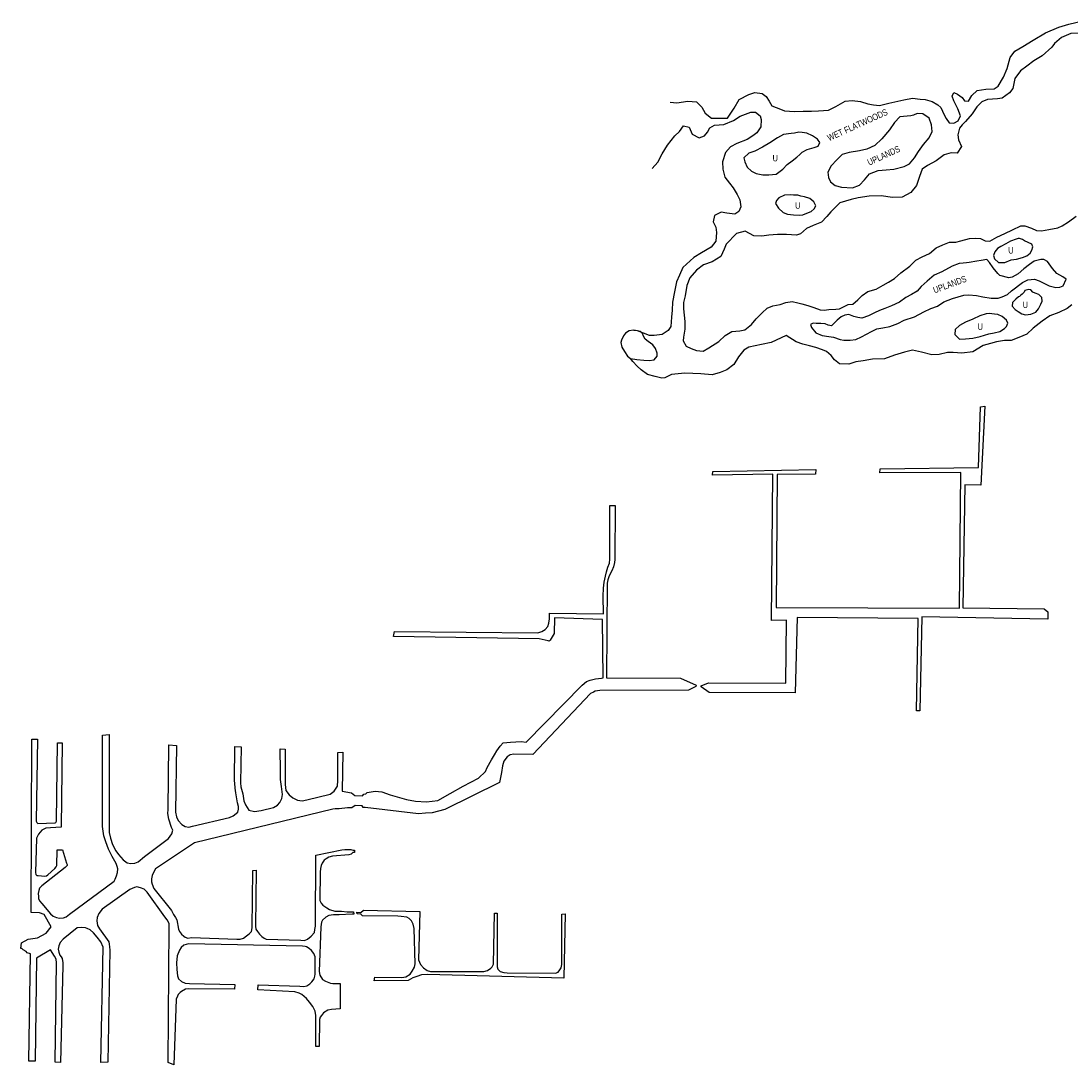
# Model space of a CAD drawing. Extents: x 155352 to 212599, y 855118 to 886498.
# Tile 1 of 5: x 155352 to 171661, y 855118 to 871328. Entities that reach past the tile are written whole.
import ezdxf
from ezdxf.enums import TextEntityAlignment as Align

# ---------------------------------------------------------------- set-up
doc = ezdxf.new("R2010")
doc.units = 0
doc.header["$LTSCALE"] = 800
doc.layers.add('WETLANDS', color=11, linetype='CONTINUOUS')

msp = doc.modelspace()

# ---------------------------------------------------------------- linework, layer by layer
at = {"layer": 'WETLANDS', "color": 0}
for points in [[(165436, 870065), (165541, 870057), (165708, 870083), (165842, 870072), (165928, 869990), (165978, 869898), (166078, 869821), (166157, 869819), (166323, 869820), (166390, 869914), (166431, 869973), (166505, 870107), (166658, 870186), (166750, 870216), (166862, 870201), (166924, 870155), (166974, 870085), (167014, 870009), (167150, 869958), (167211, 869934), (167367, 869924), (167503, 869930), (167632, 869926), (167739, 869931), (167893, 869944), (168009, 869998), (168151, 870084), (168264, 870094), (168392, 870077), (168503, 870042), (168593, 870025), (168686, 870015), (168830, 870050), (169066, 870105), (169199, 870129), (169316, 870115), (169394, 870109), (169504, 870077), (169591, 870028), (169638, 869986), (169690, 869873), (169722, 869814), (169767, 869749), (169840, 869741), (169910, 869776), (169942, 869853), (169902, 869966), (169840, 870087), (169813, 870160), (169842, 870215), (169896, 870192), (169969, 870141), (170005, 870087), (170070, 870083), (170122, 870170), (170203, 870250), (170340, 870270), (170468, 870276), (170529, 870317), (170613, 870453), (170671, 870591), (170717, 870759), (170787, 870857), (170911, 870930), (171074, 871032), (171262, 871146), (171472, 871230), (171629, 871281), (171844, 871328)], [(171808, 871138), (171659, 871135), (171512, 871069), (171405, 870978), (171362, 870919), (171213, 870786), (171081, 870708), (170974, 870625), (170875, 870553), (170789, 870436), (170755, 870278), (170708, 870210), (170589, 870131), (170520, 870119), (170363, 870111), (170275, 870073), (170197, 869996), (170125, 869884), (170022, 869768), (169972, 869718), (169928, 869665), (169903, 869560), (169915, 869485), (169959, 869378), (169892, 869276), (169802, 869282), (169692, 869248), (169567, 869159), (169430, 869083), (169348, 869028), (169310, 868915), (169263, 868771), (169172, 868666), (169038, 868592), (168884, 868587), (168719, 868612), (168528, 868609), (168357, 868580), (168245, 868554), (168072, 868505), (167929, 868364), (167866, 868292), (167784, 868203), (167656, 868150), (167552, 868108), (167460, 868024), (167395, 868002), (167243, 868012), (167101, 868012), (166969, 868003), (166860, 867987), (166733, 867993), (166600, 868062), (166464, 868028), (166303, 867864), (166275, 867787), (166220, 867671), (166089, 867590), (165951, 867541), (165845, 867459), (165741, 867339), (165694, 867220), (165670, 867061), (165640, 866956), (165643, 866858), (165662, 866664), (165664, 866541), (165644, 866421), (165635, 866361), (165681, 866277), (165763, 866243), (165844, 866211), (165946, 866199), (166035, 866254), (166192, 866351), (166290, 866445), (166395, 866504), (166517, 866518), (166596, 866530), (166696, 866617), (166773, 866702), (166863, 866794), (166939, 866868), (167028, 866904), (167144, 866927), (167230, 866956), (167331, 866973), (167416, 866950), (167479, 866935), (167571, 866910), (167666, 866878), (167767, 866845), (167827, 866837), (167900, 866847), (168007, 866852), (168064, 866858), (168202, 866925), (168274, 866932), (168350, 866997), (168417, 867067), (168507, 867129), (168636, 867166), (168741, 867224), (168827, 867272), (168919, 867331), (169020, 867419), (169157, 867522), (169252, 867612), (169350, 867668), (169461, 867718), (169568, 867806), (169669, 867854), (169771, 867893), (169873, 867895), (169949, 867913), (170086, 867950), (170177, 867956), (170255, 867948), (170326, 867914), (170398, 867908), (170510, 867971), (170635, 868030), (170753, 868087), (170883, 868147), (170943, 868145), (171049, 868110), (171126, 868074), (171205, 868071), (171314, 868092), (171457, 868117), (171522, 868147), (171623, 868207), (171743, 868295)], [(165155, 869035), (165245, 869135), (165309, 869266), (165395, 869401), (165507, 869546), (165578, 869613), (165640, 869699), (165730, 869681), (165776, 869570), (165888, 869514), (165970, 869546), (166017, 869600), (166052, 869670), (166126, 869712), (166271, 869720), (166421, 869785), (166524, 869850), (166604, 869881), (166686, 869914), (166760, 869913), (166832, 869857), (166850, 869797), (166842, 869685), (166779, 869593), (166721, 869545), (166630, 869488), (166471, 869424), (166370, 869375), (166297, 869286), (166249, 869141), (166254, 869029), (166284, 868904), (166356, 868810), (166411, 868737), (166475, 868633), (166518, 868552), (166534, 868442), (166502, 868371), (166437, 868327), (166317, 868345), (166225, 868361), (166121, 868308), (166105, 868207), (166144, 868127), (166155, 868042), (166142, 867911), (166073, 867817), (165921, 867730), (165802, 867653), (165634, 867500), (165578, 867381), (165535, 867276), (165500, 867120), (165471, 866964), (165464, 866838), (165457, 866731), (165445, 866582), (165405, 866520), (165311, 866461), (165189, 866442), (165114, 866445), (164927, 866519)], [(171676, 866921), (171602, 866865), (171474, 866800), (171334, 866748), (171214, 866667), (171074, 866559), (170973, 866465), (170848, 866411), (170732, 866365), (170626, 866368), (170501, 866348), (170410, 866321), (170294, 866287), (170135, 866193), (169966, 866172), (169831, 866183), (169742, 866180), (169613, 866148), (169500, 866144), (169339, 866184), (169201, 866217), (169074, 866185), (168917, 866141), (168764, 866084), (168578, 866077), (168432, 866052), (168319, 866036), (168211, 866000), (168065, 866003), (167987, 866069), (167934, 866135), (167862, 866196), (167801, 866224), (167696, 866260), (167600, 866285), (167498, 866311), (167391, 866344), (167238, 866445), (167002, 866337), (166856, 866304), (166656, 866264), (166579, 866217), (166495, 866111), (166422, 865992), (166316, 865913), (166213, 865871), (166087, 865836), (165910, 865850), (165665, 865862), (165457, 865840), (165353, 865787), (165308, 865780), (165203, 865810), (165085, 865841), (164983, 865913), (164923, 865966), (164855, 866042), (164819, 866087)]]:
    msp.add_lwpolyline(points, dxfattribs=at)
for points in [[(169171, 869856), (169004, 869842), (168921, 869752), (168841, 869638), (168720, 869500), (168612, 869397), (168490, 869338), (168377, 869314), (168213, 869288), (168109, 869253), (168025, 869173), (167937, 869081), (167884, 868978), (167892, 868898), (167925, 868828), (167997, 868774), (168097, 868750), (168265, 868735), (168376, 868779), (168453, 868864), (168532, 868953), (168665, 869005), (168791, 869018), (168910, 869025), (169071, 869067), (169150, 869108), (169229, 869204), (169292, 869303), (169369, 869410), (169456, 869516), (169504, 869613), (169492, 869717), (169457, 869821), (169359, 869887), (169272, 869889), (169214, 869867)], [(167312, 869582), (167193, 869563), (167101, 869514), (166984, 869438), (166867, 869371), (166751, 869307), (166658, 869276), (166579, 869204), (166596, 869142), (166629, 869060), (166699, 868996), (166769, 868962), (166876, 868939), (166969, 868939), (167080, 868950), (167187, 869029), (167254, 869099), (167332, 869159), (167401, 869214), (167451, 869257), (167483, 869291), (167563, 869333), (167671, 869366), (167736, 869385), (167761, 869442), (167725, 869491), (167646, 869547), (167557, 869584), (167487, 869598), (167436, 869599), (167366, 869588)], [(167309, 868626), (167212, 868622), (167124, 868581), (167086, 868539), (167072, 868492), (167117, 868419), (167192, 868353), (167256, 868329), (167353, 868317), (167438, 868314), (167494, 868320), (167558, 868345), (167625, 868369), (167673, 868410), (167696, 868460), (167665, 868519), (167603, 868571), (167520, 868600), (167463, 868609), (167416, 868622), (167353, 868624)], [(170809, 867942), (170723, 867910), (170646, 867867), (170572, 867828), (170521, 867794), (170476, 867744), (170457, 867686), (170472, 867636), (170536, 867579), (170632, 867576), (170731, 867617), (170814, 867631), (170906, 867657), (170976, 867682), (171024, 867725), (171054, 867769), (171068, 867819), (171050, 867863), (170995, 867891), (170937, 867912), (170905, 867935), (170860, 867951), (170840, 867950)], [(169924, 867564), (169817, 867519), (169653, 867434), (169533, 867381), (169425, 867290), (169331, 867206), (169270, 867131), (169185, 867080), (169094, 867032), (168999, 866963), (168875, 866905), (168770, 866866), (168688, 866832), (168607, 866794), (168518, 866750), (168412, 866716), (168352, 866723), (168287, 866742), (168212, 866769), (168150, 866760), (168093, 866734), (168027, 866684), (167940, 866596), (167887, 866605), (167841, 866627), (167776, 866631), (167701, 866632), (167656, 866635), (167617, 866616), (167631, 866568), (167697, 866486), (167797, 866447), (167897, 866430), (167971, 866421), (168073, 866384), (168133, 866373), (168231, 866372), (168320, 866382), (168406, 866426), (168562, 866505), (168643, 866546), (168736, 866562), (168849, 866583), (168970, 866630), (169068, 866680), (169232, 866734), (169377, 866813), (169486, 866865), (169586, 866900), (169687, 866966), (169818, 867018), (169998, 867069), (170075, 867078), (170195, 867063), (170293, 867047), (170423, 867024), (170531, 867026), (170593, 867047), (170672, 867080), (170739, 867137), (170905, 867268), (170989, 867307), (171095, 867318), (171165, 867293), (171250, 867253), (171323, 867217), (171423, 867192), (171487, 867194), (171541, 867215), (171584, 867318), (171534, 867357), (171440, 867406), (171373, 867486), (171295, 867593), (171239, 867622), (171194, 867627), (171086, 867599), (171014, 867547), (170930, 867479), (170839, 867401), (170748, 867350), (170695, 867339), (170553, 867377), (170523, 867405), (170453, 867496), (170395, 867577), (170352, 867622), (170264, 867611), (170197, 867600), (170081, 867580), (170040, 867571), (169985, 867568)], [(170847, 867047), (170803, 867011), (170752, 866959), (170745, 866902), (170793, 866847), (170838, 866816), (170896, 866781), (170952, 866763), (171039, 866777), (171115, 866808), (171157, 866859), (171192, 866932), (171211, 866979), (171207, 867037), (171163, 867083), (171104, 867103), (171068, 867118), (171038, 867152), (171004, 867161), (170942, 867144), (170934, 867115), (170902, 867085), (170884, 867071), (170861, 867051)], [(170345, 866781), (170246, 866749), (170135, 866698), (170020, 866654), (169929, 866598), (169859, 866536), (169858, 866462), (169930, 866387), (170024, 866391), (170137, 866405), (170250, 866429), (170382, 866469), (170465, 866485), (170557, 866507), (170630, 866553), (170661, 866582), (170679, 866634), (170661, 866680), (170594, 866742), (170522, 866771), (170472, 866778), (170390, 866785)], [(164865, 866527), (164798, 866516), (164743, 866479), (164712, 866440), (164678, 866372), (164670, 866334), (164683, 866265), (164726, 866197), (164772, 866125), (164819, 866087), (164918, 866074), (165028, 866063), (165110, 866057), (165184, 866067), (165233, 866122), (165234, 866169), (165208, 866245), (165165, 866299), (165094, 866353), (165049, 866387), (165022, 866433), (165004, 866477), (164970, 866509), (164927, 866519), (164896, 866521), (164875, 866522)], [(165914, 861007), (166029, 861050), (167229, 861045), (167244, 862023), (167011, 862020), (167032, 864289), (166091, 864274), (166098, 864334), (167699, 864362), (167693, 864293), (167098, 864286), (167079, 862222), (169927, 862210), (169947, 864316), (168690, 864310), (168696, 864374), (170226, 864393), (170255, 865339), (170322, 865345), (170259, 864123), (170012, 864126), (169983, 862217), (171244, 862202), (171301, 862156), (171302, 862040), (169343, 862075), (169315, 860619), (169263, 860615), (169286, 862052), (167407, 862068), (167377, 860894), (166042, 860899), (165918, 860990)], [(155358, 857016), (155462, 857071), (155609, 857091), (155744, 857162), (155821, 857262), (155712, 857455), (155641, 857481), (155511, 857483), (155523, 860178), (155609, 860179), (155590, 858906), (155598, 858882), (155616, 858869), (155881, 858879), (155895, 858885), (155904, 858906), (155920, 860118), (155994, 860122), (155976, 858810), (155808, 858799), (155740, 858795), (155678, 858762), (155625, 858704), (155592, 858641), (155576, 858104), (155583, 858078), (155598, 858059), (155618, 858058), (155721, 858052), (155746, 858057), (155767, 858070), (155879, 858169), (155901, 858192), (155907, 858213), (155915, 858458), (155999, 858459), (156058, 858251), (156067, 858231), (156067, 858213), (156037, 858185), (155676, 857899), (155642, 857864), (155629, 857827), (155618, 857783), (155622, 857735), (155625, 857702), (155641, 857665), (155676, 857626), (155812, 857463), (155850, 857428), (155902, 857409), (155950, 857400), (156011, 857404), (156055, 857417), (156107, 857459), (156797, 857971), (156814, 858002), (156838, 858053), (156852, 858107), (156856, 858162), (156846, 858198), (156832, 858245), (156810, 858283), (156766, 858356), (156709, 858469), (156668, 858585), (156641, 858678), (156616, 858819), (156618, 860239), (156724, 860250), (156723, 858789), (156721, 858728), (156744, 858642), (156776, 858543), (156827, 858442), (156868, 858386), (156937, 858304), (157001, 858258), (157057, 858248), (157118, 858251), (157173, 858271), (157273, 858353), (157602, 858601), (157645, 858633), (157697, 858708), (157708, 858763), (157692, 858806), (157650, 858936), (157634, 859023), (157639, 859085), (157649, 860088), (157770, 860077), (157752, 859042), (157767, 858972), (157795, 858914), (157848, 858851), (157902, 858820), (157957, 858812), (158018, 858824), (158591, 858963), (158648, 858988), (158719, 859042), (158731, 859092), (158729, 859133), (158716, 859188), (158687, 859343), (158677, 859414), (158677, 859428), (158669, 859538), (158675, 860062), (158773, 860059), (158763, 859500), (158767, 859438), (158799, 859330), (158814, 859220), (158840, 859155), (158889, 859074), (158980, 859053), (159082, 859069), (159272, 859114), (159338, 859151), (159371, 859193), (159404, 859254), (159414, 859319), (159397, 859440), (159384, 859549), (159385, 859682), (159380, 860027), (159456, 860020), (159454, 859473), (159467, 859379), (159516, 859314), (159575, 859264), (159648, 859231), (159720, 859221), (159794, 859235), (160152, 859325), (160214, 859368), (160266, 859448), (160271, 859535), (160274, 859972), (160352, 859975), (160340, 859370), (160487, 859341), (160535, 859304), (160654, 859296), (160676, 859321), (160709, 859326), (160729, 859349), (160851, 859371), (160956, 859358), (161088, 859315), (161338, 859238), (161482, 859213), (161651, 859206), (161829, 859227), (162018, 859333), (162222, 859448), (162460, 859572), (162568, 859675), (162595, 859738), (162662, 859857), (162705, 859936), (162741, 859995), (162793, 860069), (162841, 860118), (162954, 860130), (163121, 860141), (163197, 860128), (164068, 861014), (164133, 861070), (164193, 861092), (164277, 861113), (164367, 861123), (164392, 861127), (164383, 862034), (163639, 862059), (163635, 861817), (163570, 861716), (163558, 861696), (163541, 861702), (163402, 861733), (161140, 861770), (161151, 861849), (163380, 861830), (163441, 861848), (163493, 861880), (163535, 861928), (163553, 861980), (163561, 862045), (163560, 862134), (164397, 862125), (164394, 862398), (164402, 862521), (164411, 862612), (164429, 862707), (164444, 862773), (164469, 862849), (164492, 862909), (164498, 862974), (164499, 863807), (164580, 863805), (164574, 862969), (164568, 862921), (164556, 862854), (164529, 862790), (164486, 862712), (164468, 862652), (164458, 862598), (164448, 861128), (165593, 861125), (165837, 861017), (165833, 860993), (165722, 860937), (164345, 860932), (164304, 860929), (164271, 860920), (164245, 860909), (164196, 860888), (163304, 859939), (163006, 859945), (162949, 859933), (162903, 859901), (162850, 859835), (162830, 859761), (162814, 859657), (162784, 859505), (161936, 859086), (161838, 859057), (161741, 859035), (161633, 859026), (161528, 859020), (160696, 859118), (160669, 859116), (160651, 859144), (160545, 859146), (160490, 859109), (160425, 859109), (160295, 859096), (160231, 859093), (160194, 859088), (158046, 858568), (157439, 858165), (157413, 858117), (157390, 858058), (157377, 858009), (157378, 857963), (157391, 857924), (157415, 857858), (157691, 857515), (157721, 857455), (157752, 857409), (157771, 857371), (157796, 857227), (157816, 857188), (157847, 857151), (157879, 857119), (157903, 857104), (157943, 857086), (158000, 857096), (158706, 857073), (158757, 857070), (158807, 857088), (158854, 857121), (158898, 857153), (158930, 857188), (158945, 857247), (158955, 858137), (159003, 858142), (158996, 857273), (159001, 857229), (159028, 857190), (159056, 857149), (159094, 857112), (159128, 857085), (159162, 857072), (159696, 857054), (159753, 857052), (159801, 857070), (159859, 857119), (159910, 857176), (159917, 857220), (159925, 857272), (159930, 858375), (160336, 858461), (160381, 858462), (160474, 858462), (160489, 858460), (160513, 858453), (160530, 858452), (160533, 858419), (160507, 858416), (160480, 858393), (160443, 858383), (160191, 858359), (160131, 858345), (160094, 858320), (160063, 858298), (160031, 858254), (160013, 858213), (160003, 858167), (159998, 858110), (159995, 857673), (160012, 857628), (160039, 857599), (160100, 857556), (160145, 857532), (160226, 857507), (160332, 857506), (160420, 857497), (160519, 857495), (160520, 857461), (160496, 857461), (160295, 857449), (160208, 857449), (160135, 857441), (160089, 857414), (160034, 857366), (160018, 857337), (160007, 857262), (159981, 856567), (159994, 856514), (160033, 856446), (160082, 856417), (160158, 856390), (160195, 856382), (160312, 856382), (160312, 855988), (160175, 855979), (160120, 855967), (160053, 855930), (160022, 855888), (159997, 855859), (159986, 855826), (159983, 855403), (159934, 855407), (159932, 855888), (159922, 855954), (159886, 856024), (159835, 856095), (159788, 856152), (159715, 856214), (159674, 856235), (159604, 856256), (159029, 856284), (159037, 856362), (159684, 856341), (159745, 856339), (159792, 856349), (159837, 856376), (159871, 856411), (159904, 856458), (159914, 856497), (159919, 856528), (159920, 856797), (159898, 856849), (159862, 856893), (159830, 856927), (159786, 856951), (159765, 856959), (159727, 856962), (157956, 856997), (157883, 856980), (157842, 856943), (157814, 856899), (157778, 856814), (157767, 856702), (157773, 856600), (157785, 856500), (157800, 856456), (157845, 856412), (157901, 856387), (157970, 856384), (158675, 856365), (158666, 856294), (157953, 856302), (157908, 856297), (157845, 856257), (157823, 856243), (157795, 856210), (157781, 856184), (157761, 856140), (157728, 855118), (157639, 855154), (157654, 857267), (157651, 857314), (157625, 857370), (157588, 857416), (157313, 857803), (157264, 857846), (157206, 857870), (157153, 857882), (157116, 857874), (157045, 857842), (156615, 857536), (156561, 857472), (156537, 857409), (156530, 857356), (156539, 857283), (156571, 857231), (156714, 857032), (156722, 856995), (156729, 856954), (156731, 856901), (156699, 855161), (156591, 855157), (156628, 856948), (156593, 857028), (156537, 857105), (156480, 857171), (156429, 857217), (156382, 857237), (156352, 857249), (156286, 857250), (156224, 857248), (156006, 857070), (155961, 857022), (155941, 856967), (155932, 856917), (155939, 856869), (155955, 856822), (155978, 856795), (155992, 856771), (156003, 856703), (156004, 856665), (155966, 855159), (155882, 855164), (155906, 856706), (155897, 856760), (155874, 856808), (155810, 856905), (155595, 856778), (155571, 855179), (155473, 855178), (155502, 856846), (155446, 856857), (155430, 856880), (155386, 856905), (155364, 856925), (155352, 856926)], [(160570, 857492), (160630, 857488), (160671, 857520), (161546, 857499), (161527, 856753), (161558, 856676), (161605, 856625), (161660, 856587), (161711, 856570), (162542, 856570), (162596, 856587), (162649, 856619), (162669, 856643), (162692, 856684), (162704, 857476), (162748, 857476), (162746, 856641), (162758, 856605), (162795, 856569), (162852, 856553), (162904, 856551), (163655, 856543), (163694, 856557), (163723, 856594), (163740, 856627), (163750, 856678), (163753, 857462), (163803, 857463), (163786, 856464), (161666, 856521), (161573, 856520), (161498, 856493), (161437, 856469), (161367, 856428), (160840, 856424), (160846, 856480), (161266, 856477), (161331, 856486), (161397, 856526), (161430, 856572), (161465, 856638), (161472, 856690), (161461, 857236), (161445, 857306), (161419, 857356), (161383, 857392), (161343, 857415), (161259, 857424), (161203, 857426), (160654, 857436), (160630, 857460), (160571, 857463)]]:
    msp.add_lwpolyline(points, close=True, dxfattribs=at)

# ---------------------------------------------------------------- texts
at = {"layer": 'WETLANDS', "color": 0, "width": 0.75}
for s, rotation, p in [('WET FLATWOODS', 24.3468, (168364, 869669)), ('UPLANDS', 24.7881, (168772, 869193)), ('UPLANDS', 20.2359, (169795, 867191))]:
    msp.add_text(s, height=100, rotation=rotation, dxfattribs=at).set_placement(p, align=Align.CENTER)
for p in [(167067, 869149), (167417, 868413), (170727, 867717), (170952, 866872), (170252, 866531)]:
    msp.add_text('U', height=100, dxfattribs=at).set_placement(p, align=Align.CENTER)

doc.saveas('drawing.dxf')
